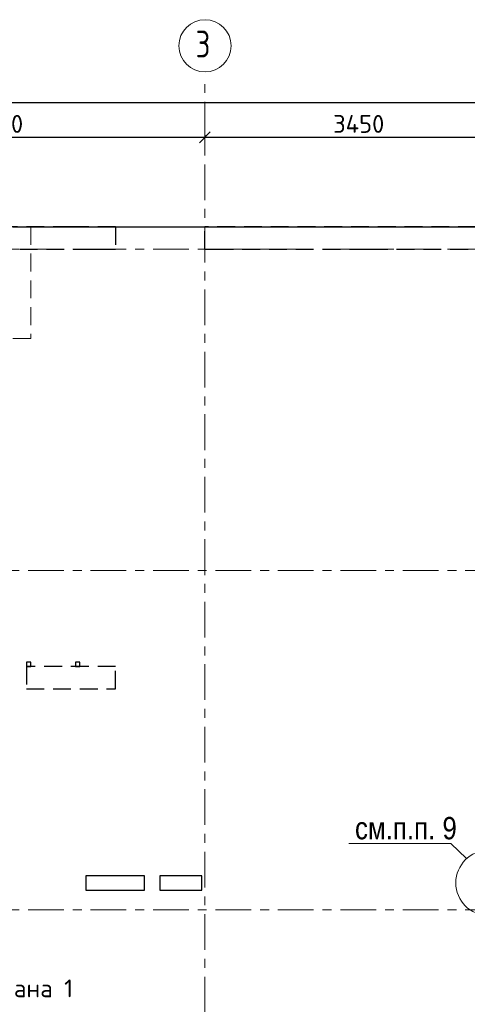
# Model space of a CAD drawing. Header units: metres. Extents: x -38 to 85, y -15 to 19.
# Tile 10 of 93: x 7 to 12, y 8 to 19. Entities that reach past the tile are written whole.
import ezdxf

# ---------------------------------------------------------------- set-up
doc = ezdxf.new("R2010")
doc.units = ezdxf.units.M
doc.header["$PDMODE"] = 65
for name, pattern in [('______11', [0.5, 0.4, -0.05, 0, -0.05]), ('______2', [0.27, 0.2, -0.07]), ('______5', [1.1, 0.8, -0.1, 0.1, -0.1])]:
    doc.linetypes.add(name, pattern=pattern)
for name, color, linetype, lineweight in [('XR$2$Осевая линия (1)', 7, '______5', 13), ('XR$2$Размерная линия (1)', 7, 'Continuous', 13), ('XR$3$ВК__отв в полу 1-2 эт', 220, 'Continuous', 25), ('XR$3$Общий слой (1)', 7, 'Continuous', 13), ('XR$3$Перекрытие (1)', 7, 'Continuous', 35), ('XR$3$Перекрытие (2)', 7, 'Continuous', 35), ('XR$3$Текст_ общее_1', 7, 'Continuous', 13), ('XR$3$Фундамент (1)_1', 7, 'Continuous', 35), ('XR$5$Стена (1)', 7, 'Continuous', 35)]:
    doc.layers.add(name, color=color, linetype=linetype, lineweight=lineweight)
doc.styles.add('ARIAL', font='arial.ttf')
doc.styles.add('ISOCPEUR', font='txt')
doc.dimstyles.new('DIMSTYLE_3', dxfattribs={"dimtxt": 0.2, "dimasz": 0.2, "dimexe": 0, "dimexo": 0, "dimgap": 0.1, "dimtad": 2, "dimdec": 0, "dimlfac": 1000, "dimrnd": 5, "dimzin": 12, "dimdsep": 46, "dimtxsty": 'ISOCPEUR', "dimblk1": 'ALL_ML_STRICH', "dimblk2": 'ALL_ML_STRICH', "dimsah": 1, "dimcen": 0, "dimclrd": 7, "dimclre": 256, "dimclrt": 7, "dimadec": 0, "dimazin": 0, "dimtfac": 1, "dimtdec": 0, "dimtix": 1, "dimtmove": 2, "dimatfit": 3, "dimfxl": 0, "dimtzin": 0, "dimlwd": 0, "dimlwe": -3, "dimarcsym": 0})

# ---------------------------------------------------------------- blocks, each defined once
blk = doc.blocks.new('ALL_ML_STRICH')
at = {"color": 0, "linetype": 'ByBlock', "lineweight": -2}
for p, q in [((-1, 0), (0.5, 0)), ((-0.3, -0.3), (0.3, 0.3)), ((0, -0.5), (0, 0.5))]:
    blk.add_line(p, q, dxfattribs=at)
blk = doc.blocks.new('*D19')
at = {"layer": 'DEFPOINTS', "color": 7, "linetype": 'Continuous', "lineweight": 13, "transparency": 33554687}
for p in [(0.5, 18.043), (0.5, 17.947), (61.6, 17.12)]:
    blk.add_point(p, dxfattribs=at)
at = {"layer": 'XR$2$Размерная линия (1)', "color": 9, "linetype": 'Continuous', "lineweight": -2, "true_color": 0xc7c7c7, "transparency": 33554687}
for p, q in [((0.5, 17.967), (0.5, 18.043)), ((61.6, 17.14), (61.6, 18.043))]:
    blk.add_line(p, q, dxfattribs=at)
at = {"layer": 'XR$2$Размерная линия (1)', "color": 7, "linetype": 'Continuous', "lineweight": -2, "transparency": 33554687}
blk.add_line((0.5, 18.043), (61.6, 18.043), dxfattribs=at)
at = {"layer": 'XR$2$Размерная линия (1)', "color": 7, "linetype": 'Continuous', "lineweight": 13, "transparency": 33554687, "xscale": 0.2, "yscale": 0.2, "zscale": 0.2, "rotation": 180}
blk.add_blockref('ALL_ML_STRICH', (0.5, 18.043), dxfattribs=at)
at = {"layer": 'XR$2$Размерная линия (1)', "color": 7, "linetype": 'Continuous', "lineweight": 13, "transparency": 33554687, "xscale": 0.2, "yscale": 0.2, "zscale": 0.2}
blk.add_blockref('ALL_ML_STRICH', (61.6, 18.043), dxfattribs=at)
at = {"layer": 'XR$2$Размерная линия (1)', "color": 7, "linetype": 'Continuous', "lineweight": 13, "transparency": 33554687, "insert": (31.1, 18.193), "char_height": 0.2, "width": 1, "attachment_point": 5, "style": 'ISOCPEUR'}
blk.add_mtext('\\A1;{61100}', dxfattribs=at)
blk = doc.blocks.new('*D21')
at = {"layer": 'DEFPOINTS', "color": 7, "linetype": 'Continuous', "lineweight": 13, "transparency": 33554687}
for p in [(4.5, 17.761), (4.5, 17.653), (9.15, 17.696)]:
    blk.add_point(p, dxfattribs=at)
at = {"layer": 'XR$2$Размерная линия (1)', "color": 9, "linetype": 'Continuous', "lineweight": -2, "true_color": 0xc7c7c7, "transparency": 33554687}
for p, q in [((4.5, 17.741), (4.5, 17.653)), ((9.15, 17.676), (9.15, 17.653))]:
    blk.add_line(p, q, dxfattribs=at)
at = {"layer": 'XR$2$Размерная линия (1)', "color": 7, "linetype": 'Continuous', "lineweight": -2, "transparency": 33554687}
blk.add_line((4.5, 17.653), (9.15, 17.653), dxfattribs=at)
at = {"layer": 'XR$2$Размерная линия (1)', "color": 7, "linetype": 'Continuous', "lineweight": 13, "transparency": 33554687, "xscale": 0.2, "yscale": 0.2, "zscale": 0.2, "rotation": 180}
blk.add_blockref('ALL_ML_STRICH', (4.5, 17.653), dxfattribs=at)
at = {"layer": 'XR$2$Размерная линия (1)', "color": 7, "linetype": 'Continuous', "lineweight": 13, "transparency": 33554687, "xscale": 0.2, "yscale": 0.2, "zscale": 0.2}
blk.add_blockref('ALL_ML_STRICH', (9.15, 17.653), dxfattribs=at)
at = {"layer": 'XR$2$Размерная линия (1)', "color": 7, "linetype": 'Continuous', "lineweight": 13, "transparency": 33554687, "insert": (6.825, 17.803), "char_height": 0.2, "width": 0.8, "attachment_point": 5, "style": 'ISOCPEUR'}
blk.add_mtext('\\A1;{4650}', dxfattribs=at)
blk = doc.blocks.new('*D22')
at = {"layer": 'DEFPOINTS', "color": 7, "linetype": 'Continuous', "lineweight": 13, "transparency": 33554687}
for p in [(9.15, 17.696), (9.15, 17.653), (12.6, 17.631)]:
    blk.add_point(p, dxfattribs=at)
at = {"layer": 'XR$2$Размерная линия (1)', "color": 9, "linetype": 'Continuous', "lineweight": -2, "true_color": 0xc7c7c7, "transparency": 33554687}
for p, q in [((9.15, 17.676), (9.15, 17.653)), ((12.6, 17.651), (12.6, 17.653))]:
    blk.add_line(p, q, dxfattribs=at)
at = {"layer": 'XR$2$Размерная линия (1)', "color": 7, "linetype": 'Continuous', "lineweight": -2, "transparency": 33554687}
blk.add_line((9.15, 17.653), (12.6, 17.653), dxfattribs=at)
at = {"layer": 'XR$2$Размерная линия (1)', "color": 7, "linetype": 'Continuous', "lineweight": 13, "transparency": 33554687, "xscale": 0.2, "yscale": 0.2, "zscale": 0.2, "rotation": 180}
blk.add_blockref('ALL_ML_STRICH', (9.15, 17.653), dxfattribs=at)
at = {"layer": 'XR$2$Размерная линия (1)', "color": 7, "linetype": 'Continuous', "lineweight": 13, "transparency": 33554687, "xscale": 0.2, "yscale": 0.2, "zscale": 0.2}
blk.add_blockref('ALL_ML_STRICH', (12.6, 17.653), dxfattribs=at)
at = {"layer": 'XR$2$Размерная линия (1)', "color": 7, "linetype": 'Continuous', "lineweight": 13, "transparency": 33554687, "insert": (10.875, 17.803), "char_height": 0.2, "width": 0.8, "attachment_point": 5, "style": 'ISOCPEUR'}
blk.add_mtext('\\A1;{3450}', dxfattribs=at)

msp = doc.modelspace()

# ---------------------------------------------------------------- linework, layer by layer
at = {"layer": 'XR$2$Осевая линия (1)', "color": 253, "linetype": '______11', "lineweight": 13, "true_color": 0xa0a0a0, "transparency": 33554687}
for p, q in [((9.15, -2.65), (9.15, 18.35)), ((-2.63, 16.4), (62.6, 16.4)), ((-2.63, 12.8), (62.6, 12.8)), ((-2.63, 9), (62.6, 9))]:
    msp.add_line(p, q, dxfattribs=at)
at = {"layer": 'XR$2$Осевая линия (1)', "color": 7, "linetype": 'Continuous', "lineweight": 13, "transparency": 33554687}
msp.add_circle((9.1524, 18.6781), 0.2924, dxfattribs=at)
at = {"layer": 'XR$3$ВК__отв в полу 1-2 эт', "color": 7, "linetype": 'Continuous', "lineweight": 13, "transparency": 33554687}
msp.add_circle((12.3282, 9.3012), 0.3652, dxfattribs=at)
at = {"layer": 'XR$3$Общий слой (1)', "color": 7, "linetype": 'Continuous', "lineweight": 13, "transparency": 33554687}
msp.add_lwpolyline([(12.0846, 9.5733), (11.906, 9.7426), (10.766, 9.7426)], dxfattribs=at)
at = {"layer": 'XR$3$Перекрытие (1)', "color": 7, "linetype": 'Continuous', "lineweight": 25, "transparency": 33554687}
for p, q in [((7, 16.65), (16.3, 16.65)), ((7.1499, 11.775), (7.1499, 11.725)), ((7.1999, 11.775), (7.1499, 11.775)), ((7.1499, 11.725), (7.1999, 11.725)), ((7.1999, 11.725), (7.1999, 11.775)), ((7.6999, 11.775), (7.6999, 11.725)), ((7.7499, 11.775), (7.6999, 11.775)), ((7.6999, 11.725), (7.7499, 11.725)), ((7.7499, 11.725), (7.7499, 11.775)), ((7.815, 9.38), (7.815, 9.22)), ((8.475, 9.38), (7.815, 9.38)), ((8.475, 9.22), (8.475, 9.38)), ((8.645, 9.38), (8.645, 9.22)), ((9.115, 9.38), (8.645, 9.38)), ((9.115, 9.22), (9.115, 9.38)), ((7.815, 9.22), (8.475, 9.22)), ((8.645, 9.22), (9.115, 9.22))]:
    msp.add_line(p, q, dxfattribs=at)
at = {"layer": 'XR$3$Перекрытие (2)', "color": 7, "linetype": '______2', "lineweight": 18, "transparency": 33554687}
for p, q in [((7.2, 16.65), (7.2, 15.4)), ((7.2, 15.4), (1.8, 15.4))]:
    msp.add_line(p, q, dxfattribs=at)
at = {"layer": 'XR$5$Стена (1)', "color": 253, "linetype": '______2', "lineweight": -3, "true_color": 0xa0a0a0, "transparency": 33554687}
for p, q in [((7.65, 16.65), (4.4, 16.65)), ((7.65, 16.65), (7.85, 16.65)), ((7.85, 16.65), (7.65, 16.65)), ((8.15, 16.65), (7.85, 16.65)), ((8.15, 16.65), (8.15, 16.4)), ((9.15, 16.4), (9.15, 16.65)), ((14.2896, 16.65), (9.15, 16.65)), ((6.175, 16.4), (7.83, 16.4)), ((7.83, 16.4), (7.95, 16.4)), ((7.95, 16.4), (8.15, 16.4)), ((9.15, 16.4), (9.27, 16.4)), ((9.27, 16.4), (10.88, 16.4)), ((10.88, 16.4), (11, 16.4)), ((11, 16.4), (12.475, 16.4)), ((8.1499, 11.725), (7.1499, 11.725)), ((7.1499, 11.725), (7.1499, 11.475)), ((8.1499, 11.475), (8.1499, 11.725)), ((7.1499, 11.475), (8.1499, 11.475))]:
    msp.add_line(p, q, dxfattribs=at)

# ---------------------------------------------------------------- texts
at = {"layer": 'XR$2$Осевая линия (1)', "color": 7, "linetype": 'Continuous', "lineweight": 13, "transparency": 33554687, "insert": (9.0474, 18.5476), "char_height": 0.3, "width": 0.326407, "attachment_point": 7, "style": 'ISOCPEUR'}
msp.add_mtext('\\W0.78;3', dxfattribs=at)
at = {"layer": 'XR$3$Текст_ общее_1', "color": 7, "linetype": 'Continuous', "lineweight": 13, "transparency": 33554687, "insert": (6.8801, 8.1041), "char_height": 0.2, "width": 1.695238, "attachment_point": 5, "style": 'ISOCPEUR'}
msp.add_mtext('\\A1;{\\fISOCPEUR|i0|b0;\\H0.200000;\\W1.000000;\\C7;дет. плана 1}\\P', dxfattribs=at)
at = {"layer": 'XR$3$Фундамент (1)_1', "color": 7, "linetype": 'Continuous', "lineweight": 13, "transparency": 33554687, "insert": (10.8332, 9.9126), "char_height": 0.25, "width": 1.482417, "attachment_point": 4, "style": 'ARIAL'}
msp.add_mtext('\\W0.83;см.п.п. 9', dxfattribs=at)

# ---------------------------------------------------------------- dimensions: what is measured, and where the dimension line sits
at = {"layer": 'XR$2$Размерная линия (1)', "color": 7, "linetype": 'Continuous', "lineweight": 13, "transparency": 33554687}
for base, p1, p2, picture, middle in [((61.6, 18.0429), (0.5, 17.9668), (61.6, 17.1397), '*D19', (31.1, 18.1929)), ((9.15, 17.6528), (4.5, 17.7412), (9.15, 17.6762), '*D21', (6.825, 17.8028)), ((12.6, 17.6528), (9.15, 17.6762), (12.6, 17.6512), '*D22', (10.875, 17.8028))]:
    dim = msp.add_linear_dim(base=base, p1=p1, p2=p2, dimstyle='DIMSTYLE_3', override={"dimpost": '<>', "dimclrd": 7, "dimclre": 9, "dimclrt": 7, "dimlwd": 0, "dimlwe": 65533}, dxfattribs=at)
    dim.commit()
    dim.dimension.update_dxf_attribs({"geometry": picture, "text_midpoint": middle, "dimtype": 160})

doc.saveas('drawing.dxf')
